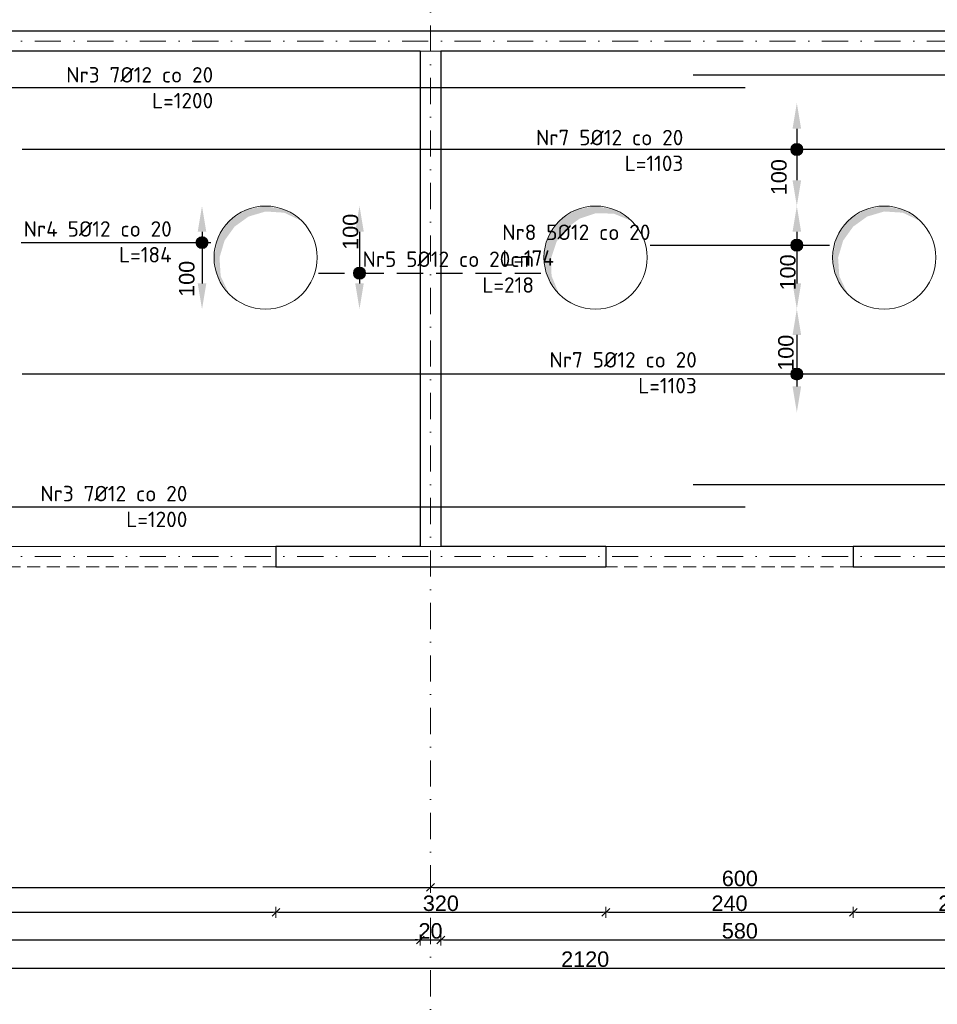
# Model space of a CAD drawing. Header units: millimetres. Extents: x -81893328 to 44149, y -26843406 to 95443303.
# Tile 42 of 100: x 28193 to 29083, y -2038 to -1084. Entities that reach past the tile are written whole.
import ezdxf

# ---------------------------------------------------------------- set-up
doc = ezdxf.new("R2010")
doc.units = ezdxf.units.MM
for name, pattern in [('CONTINOUS', [0]), ('DASHDOTX2', [50.8, 25.4, -12.7, 0, -12.7]), ('DASHED', [19.05, 12.7, -6.35]), ('DASHEDX2', [38.1, 25.4, -12.7])]:
    doc.linetypes.add(name, pattern=pattern)
for name, color, linetype, lineweight in [('aRMZ - opisy', 7, 'Continuous', 5), ('aRMZ - osie', 2, 'DASHDOTX2', 5), ('aRMZ - wymiarowanie', 4, 'Continuous', 13), ('gruba', 92, 'Continuous', 30), ('kRMZ - nadproża monolityczne', 1, 'DASHED', 5), ('kRMZ - otwory', 251, 'Continuous', 5), ('kRMZ - ściany nośne', 5, 'Continuous', 30)]:
    doc.layers.add(name, color=color, linetype=linetype, lineweight=lineweight)
doc.styles.add('1-100 2', font='arial.ttf', dxfattribs={"height": 15})
doc.styles.add('1-100 RM', font='isocpeur.ttf', dxfattribs={"height": 20})
doc.dimstyles.new('1-100', dxfattribs={"dimtxt": 15, "dimasz": 2.5, "dimexe": 1.25, "dimexo": 0.625, "dimgap": 1, "dimtad": 1, "dimdec": 0, "dimtxsty": '1-100 2', "dimblk": 'ZNACZKI', "dimcen": 2, "dimdle": 5, "dimse1": 1, "dimse2": 1, "dimclrd": 7, "dimclrt": 7, "dimadec": 0, "dimazin": 0, "dimtfac": 1, "dimtdec": 0, "dimtix": 1, "dimtmove": 1, "dimatfit": 3, "dimldrblk": 'ZNACZKI', "dimfxl": 1, "dimarcsym": 0})
doc.dimstyles.new('wymiarowanie prętów 1-100', dxfattribs={"dimtxt": 15, "dimasz": 25, "dimexe": 1.25, "dimexo": 0.625, "dimgap": 1, "dimtad": 1, "dimdec": 0, "dimtxsty": '1-100 2', "dimcen": 2, "dimdle": 5, "dimse1": 1, "dimse2": 1, "dimclrd": 7, "dimclrt": 7, "dimadec": 0, "dimazin": 0, "dimtfac": 1, "dimtdec": 0, "dimtix": 1, "dimtmove": 1, "dimatfit": 3, "dimldrblk": 'ZNACZKI', "dimfxl": 1, "dimarcsym": 0})

# ---------------------------------------------------------------- blocks, each defined once
blk = doc.blocks.new('ZNACZKI')
for p, q in [((0, 2.131), (0, -2.131)), ((1.507, 1.507), (-1.507, -1.507)), ((-2.131, 0), (2.131, 0))]:
    blk.add_line(p, q)
blk = doc.blocks.new('*D876')
at = {"layer": 'aRMZ - wymiarowanie', "color": 7, "lineweight": -2, "ltscale": 2, "transparency": 16777216}
blk.add_line((27693.94, -1925), (28588.94, -1925), dxfattribs=at)
at = {"layer": 'Defpoints', "color": 0, "ltscale": 2, "transparency": 16777216}
for p in [(27691.44, -1629.24), (28591.44, -1629.24), (28591.44, -1925)]:
    blk.add_point(p, dxfattribs=at)
at = {"layer": 'aRMZ - wymiarowanie', "color": 7, "lineweight": -2, "ltscale": 2, "transparency": 16777216, "xscale": 2.5, "yscale": 2.5, "zscale": 2.5, "rotation": 180}
blk.add_blockref('ZNACZKI', (27691.44, -1925), dxfattribs=at)
at = {"layer": 'aRMZ - wymiarowanie', "color": 7, "lineweight": -2, "ltscale": 2, "transparency": 16777216, "xscale": 2.5, "yscale": 2.5, "zscale": 2.5}
blk.add_blockref('ZNACZKI', (28591.44, -1925), dxfattribs=at)
at = {"layer": 'aRMZ - wymiarowanie', "color": 7, "ltscale": 2, "transparency": 16777216, "insert": (28141.44, -1916.34), "char_height": 15, "attachment_point": 5, "style": '1-100 2'}
blk.add_mtext('900', dxfattribs=at)
blk = doc.blocks.new('*D844')
at = {"layer": 'aRMZ - wymiarowanie', "color": 7, "lineweight": -2, "ltscale": 2, "transparency": 16777216}
blk.add_line((28593.94, -1925), (29188.94, -1925), dxfattribs=at)
at = {"layer": 'Defpoints', "color": 0, "ltscale": 2, "transparency": 16777216}
for p in [(28591.44, -1629.24), (29191.44, -1629.24), (29191.44, -1925)]:
    blk.add_point(p, dxfattribs=at)
at = {"layer": 'aRMZ - wymiarowanie', "color": 7, "lineweight": -2, "ltscale": 2, "transparency": 16777216, "xscale": 2.5, "yscale": 2.5, "zscale": 2.5, "rotation": 180}
blk.add_blockref('ZNACZKI', (28591.44, -1925), dxfattribs=at)
at = {"layer": 'aRMZ - wymiarowanie', "color": 7, "lineweight": -2, "ltscale": 2, "transparency": 16777216, "xscale": 2.5, "yscale": 2.5, "zscale": 2.5}
blk.add_blockref('ZNACZKI', (29191.44, -1925), dxfattribs=at)
at = {"layer": 'aRMZ - wymiarowanie', "color": 7, "ltscale": 2, "transparency": 16777216, "insert": (28891.44, -1916.34), "char_height": 15, "attachment_point": 5, "style": '1-100 2'}
blk.add_mtext('600', dxfattribs=at)
blk = doc.blocks.new('*D853')
at = {"layer": 'aRMZ - wymiarowanie', "color": 7, "lineweight": -2, "ltscale": 2, "transparency": 16777216}
blk.add_line((27703.94, -1975.87), (28578.94, -1975.87), dxfattribs=at)
at = {"layer": 'Defpoints', "color": 0, "ltscale": 2, "transparency": 16777216}
for p in [(27701.44, -1594.24), (28581.44, -1594.24), (28581.44, -1975.87)]:
    blk.add_point(p, dxfattribs=at)
at = {"layer": 'aRMZ - wymiarowanie', "color": 7, "lineweight": -2, "ltscale": 2, "transparency": 16777216, "xscale": 2.5, "yscale": 2.5, "zscale": 2.5, "rotation": 180}
blk.add_blockref('ZNACZKI', (27701.44, -1975.87), dxfattribs=at)
at = {"layer": 'aRMZ - wymiarowanie', "color": 7, "lineweight": -2, "ltscale": 2, "transparency": 16777216, "xscale": 2.5, "yscale": 2.5, "zscale": 2.5}
blk.add_blockref('ZNACZKI', (28581.44, -1975.87), dxfattribs=at)
at = {"layer": 'aRMZ - wymiarowanie', "color": 7, "ltscale": 2, "transparency": 16777216, "insert": (28141.44, -1967.21), "char_height": 15, "attachment_point": 5, "style": '1-100 2'}
blk.add_mtext('880', dxfattribs=at)
blk = doc.blocks.new('*D854')
at = {"layer": 'aRMZ - wymiarowanie', "color": 7, "lineweight": -2, "ltscale": 2, "transparency": 16777216}
for p, q in [((28578.94, -1975.87), (28576.44, -1975.87)), ((28581.44, -1975.87), (28601.44, -1975.87)), ((28603.94, -1975.87), (28606.44, -1975.87))]:
    blk.add_line(p, q, dxfattribs=at)
at = {"layer": 'Defpoints', "color": 0, "ltscale": 2, "transparency": 16777216}
for p in [(28581.44, -1594.24), (28601.44, -1594.24), (28601.44, -1975.87)]:
    blk.add_point(p, dxfattribs=at)
at = {"layer": 'aRMZ - wymiarowanie', "color": 7, "lineweight": -2, "ltscale": 2, "transparency": 16777216, "xscale": 2.5, "yscale": 2.5, "zscale": 2.5}
blk.add_blockref('ZNACZKI', (28581.44, -1975.87), dxfattribs=at)
at = {"layer": 'aRMZ - wymiarowanie', "color": 7, "lineweight": -2, "ltscale": 2, "transparency": 16777216, "xscale": 2.5, "yscale": 2.5, "zscale": 2.5, "rotation": 180}
blk.add_blockref('ZNACZKI', (28601.44, -1975.87), dxfattribs=at)
at = {"layer": 'aRMZ - wymiarowanie', "color": 7, "ltscale": 2, "transparency": 16777216, "insert": (28591.44, -1967.21), "char_height": 15, "attachment_point": 5, "style": '1-100 2'}
blk.add_mtext('20', dxfattribs=at)
blk = doc.blocks.new('*D855')
at = {"layer": 'aRMZ - wymiarowanie', "color": 7, "lineweight": -2, "ltscale": 2, "transparency": 16777216}
blk.add_line((28603.94, -1975.87), (29178.94, -1975.87), dxfattribs=at)
at = {"layer": 'Defpoints', "color": 0, "ltscale": 2, "transparency": 16777216}
for p in [(28601.44, -1594.24), (29181.44, -1594.24), (29181.44, -1975.87)]:
    blk.add_point(p, dxfattribs=at)
at = {"layer": 'aRMZ - wymiarowanie', "color": 7, "lineweight": -2, "ltscale": 2, "transparency": 16777216, "xscale": 2.5, "yscale": 2.5, "zscale": 2.5, "rotation": 180}
blk.add_blockref('ZNACZKI', (28601.44, -1975.87), dxfattribs=at)
at = {"layer": 'aRMZ - wymiarowanie', "color": 7, "lineweight": -2, "ltscale": 2, "transparency": 16777216, "xscale": 2.5, "yscale": 2.5, "zscale": 2.5}
blk.add_blockref('ZNACZKI', (29181.44, -1975.87), dxfattribs=at)
at = {"layer": 'aRMZ - wymiarowanie', "color": 7, "ltscale": 2, "transparency": 16777216, "insert": (28891.44, -1967.21), "char_height": 15, "attachment_point": 5, "style": '1-100 2'}
blk.add_mtext('580', dxfattribs=at)
blk = doc.blocks.new('*D859')
at = {"layer": 'aRMZ - wymiarowanie', "color": 7, "lineweight": -2, "ltscale": 2, "transparency": 16777216}
blk.add_line((27683.94, -2003.29), (29798.94, -2003.29), dxfattribs=at)
at = {"layer": 'Defpoints', "color": 0, "ltscale": 2, "transparency": 16777216}
for p in [(27681.44, -1614.24), (29801.44, -1614.24), (29801.44, -2003.29)]:
    blk.add_point(p, dxfattribs=at)
at = {"layer": 'aRMZ - wymiarowanie', "color": 7, "lineweight": -2, "ltscale": 2, "transparency": 16777216, "xscale": 2.5, "yscale": 2.5, "zscale": 2.5, "rotation": 180}
blk.add_blockref('ZNACZKI', (27681.44, -2003.29), dxfattribs=at)
at = {"layer": 'aRMZ - wymiarowanie', "color": 7, "lineweight": -2, "ltscale": 2, "transparency": 16777216, "xscale": 2.5, "yscale": 2.5, "zscale": 2.5}
blk.add_blockref('ZNACZKI', (29801.44, -2003.29), dxfattribs=at)
at = {"layer": 'aRMZ - wymiarowanie', "color": 7, "ltscale": 2, "transparency": 16777216, "insert": (28741.44, -1994.63), "char_height": 15, "attachment_point": 5, "style": '1-100 2'}
blk.add_mtext('2120', dxfattribs=at)
blk = doc.blocks.new('*D865')
at = {"layer": 'aRMZ - wymiarowanie', "color": 7, "lineweight": -2, "ltscale": 2, "transparency": 16777216}
blk.add_line((27703.94, -772.42), (28578.94, -772.42), dxfattribs=at)
at = {"layer": 'Defpoints', "color": 0, "ltscale": 2, "transparency": 16777216}
for p in [(28581.44, -772.42), (27701.44, -1114.24), (28581.44, -1114.24)]:
    blk.add_point(p, dxfattribs=at)
at = {"layer": 'aRMZ - wymiarowanie', "color": 7, "lineweight": -2, "ltscale": 2, "transparency": 16777216, "xscale": 2.5, "yscale": 2.5, "zscale": 2.5, "rotation": 180}
blk.add_blockref('ZNACZKI', (27701.44, -772.42), dxfattribs=at)
at = {"layer": 'aRMZ - wymiarowanie', "color": 7, "lineweight": -2, "ltscale": 2, "transparency": 16777216, "xscale": 2.5, "yscale": 2.5, "zscale": 2.5}
blk.add_blockref('ZNACZKI', (28581.44, -772.42), dxfattribs=at)
at = {"layer": 'aRMZ - wymiarowanie', "color": 7, "ltscale": 2, "transparency": 16777216, "insert": (28141.44, -763.76), "char_height": 15, "attachment_point": 5, "style": '1-100 2'}
blk.add_mtext('880', dxfattribs=at)
blk = doc.blocks.new('*D866')
at = {"layer": 'aRMZ - wymiarowanie', "color": 7, "lineweight": -2, "ltscale": 2, "transparency": 16777216}
for p, q in [((28578.94, -772.42), (28576.44, -772.42)), ((28581.44, -772.42), (28601.44, -772.42)), ((28603.94, -772.42), (28606.44, -772.42))]:
    blk.add_line(p, q, dxfattribs=at)
at = {"layer": 'Defpoints', "color": 0, "ltscale": 2, "transparency": 16777216}
for p in [(28601.44, -772.42), (28581.44, -1114.24), (28601.44, -1114.24)]:
    blk.add_point(p, dxfattribs=at)
at = {"layer": 'aRMZ - wymiarowanie', "color": 7, "lineweight": -2, "ltscale": 2, "transparency": 16777216, "xscale": 2.5, "yscale": 2.5, "zscale": 2.5}
blk.add_blockref('ZNACZKI', (28581.44, -772.42), dxfattribs=at)
at = {"layer": 'aRMZ - wymiarowanie', "color": 7, "lineweight": -2, "ltscale": 2, "transparency": 16777216, "xscale": 2.5, "yscale": 2.5, "zscale": 2.5, "rotation": 180}
blk.add_blockref('ZNACZKI', (28601.44, -772.42), dxfattribs=at)
at = {"layer": 'aRMZ - wymiarowanie', "color": 7, "ltscale": 2, "transparency": 16777216, "insert": (28591.44, -763.76), "char_height": 15, "attachment_point": 5, "style": '1-100 2'}
blk.add_mtext('20', dxfattribs=at)
blk = doc.blocks.new('*D867')
at = {"layer": 'aRMZ - wymiarowanie', "color": 7, "lineweight": -2, "ltscale": 2, "transparency": 16777216}
blk.add_line((28603.94, -772.42), (29178.94, -772.42), dxfattribs=at)
at = {"layer": 'Defpoints', "color": 0, "ltscale": 2, "transparency": 16777216}
for p in [(29181.44, -772.42), (28601.44, -1114.24), (29181.44, -1114.24)]:
    blk.add_point(p, dxfattribs=at)
at = {"layer": 'aRMZ - wymiarowanie', "color": 7, "lineweight": -2, "ltscale": 2, "transparency": 16777216, "xscale": 2.5, "yscale": 2.5, "zscale": 2.5, "rotation": 180}
blk.add_blockref('ZNACZKI', (28601.44, -772.42), dxfattribs=at)
at = {"layer": 'aRMZ - wymiarowanie', "color": 7, "lineweight": -2, "ltscale": 2, "transparency": 16777216, "xscale": 2.5, "yscale": 2.5, "zscale": 2.5}
blk.add_blockref('ZNACZKI', (29181.44, -772.42), dxfattribs=at)
at = {"layer": 'aRMZ - wymiarowanie', "color": 7, "ltscale": 2, "transparency": 16777216, "insert": (28891.44, -763.76), "char_height": 15, "attachment_point": 5, "style": '1-100 2'}
blk.add_mtext('580', dxfattribs=at)
blk = doc.blocks.new('*D871')
at = {"layer": 'aRMZ - wymiarowanie', "color": 7, "lineweight": -2, "ltscale": 2, "transparency": 16777216}
blk.add_line((27683.94, -744.81), (29798.94, -744.81), dxfattribs=at)
at = {"layer": 'Defpoints', "color": 0, "ltscale": 2, "transparency": 16777216}
for p in [(29801.44, -744.81), (27681.44, -1094.24), (29801.44, -1094.24)]:
    blk.add_point(p, dxfattribs=at)
at = {"layer": 'aRMZ - wymiarowanie', "color": 7, "lineweight": -2, "ltscale": 2, "transparency": 16777216, "xscale": 2.5, "yscale": 2.5, "zscale": 2.5, "rotation": 180}
blk.add_blockref('ZNACZKI', (27681.44, -744.81), dxfattribs=at)
at = {"layer": 'aRMZ - wymiarowanie', "color": 7, "lineweight": -2, "ltscale": 2, "transparency": 16777216, "xscale": 2.5, "yscale": 2.5, "zscale": 2.5}
blk.add_blockref('ZNACZKI', (29801.44, -744.81), dxfattribs=at)
at = {"layer": 'aRMZ - wymiarowanie', "color": 7, "ltscale": 2, "transparency": 16777216, "insert": (28741.44, -736.16), "char_height": 15, "attachment_point": 5, "style": '1-100 2'}
blk.add_mtext('2120', dxfattribs=at)
blk = doc.blocks.new('*D880')
at = {"layer": 'aRMZ - wymiarowanie', "color": 7, "lineweight": -2, "ltscale": 2, "transparency": 16777216}
blk.add_line((27843.94, -1949.09), (28438.94, -1949.09), dxfattribs=at)
at = {"layer": 'Defpoints', "color": 0, "ltscale": 2, "transparency": 16777216}
for p in [(27841.44, -1614.24), (28441.44, -1614.24), (28441.44, -1949.09)]:
    blk.add_point(p, dxfattribs=at)
at = {"layer": 'aRMZ - wymiarowanie', "color": 7, "lineweight": -2, "ltscale": 2, "transparency": 16777216, "xscale": 2.5, "yscale": 2.5, "zscale": 2.5, "rotation": 180}
blk.add_blockref('ZNACZKI', (27841.44, -1949.09), dxfattribs=at)
at = {"layer": 'aRMZ - wymiarowanie', "color": 7, "lineweight": -2, "ltscale": 2, "transparency": 16777216, "xscale": 2.5, "yscale": 2.5, "zscale": 2.5}
blk.add_blockref('ZNACZKI', (28441.44, -1949.09), dxfattribs=at)
at = {"layer": 'aRMZ - wymiarowanie', "color": 7, "ltscale": 2, "transparency": 16777216, "insert": (28141.44, -1940.44), "char_height": 15, "attachment_point": 5, "style": '1-100 2'}
blk.add_mtext('600', dxfattribs=at)
blk = doc.blocks.new('*D881')
at = {"layer": 'aRMZ - wymiarowanie', "color": 7, "lineweight": -2, "ltscale": 2, "transparency": 16777216}
blk.add_line((28443.94, -1949.09), (28758.94, -1949.09), dxfattribs=at)
at = {"layer": 'Defpoints', "color": 0, "ltscale": 2, "transparency": 16777216}
for p in [(28441.44, -1614.24), (28761.44, -1614.24), (28761.44, -1949.09)]:
    blk.add_point(p, dxfattribs=at)
at = {"layer": 'aRMZ - wymiarowanie', "color": 7, "lineweight": -2, "ltscale": 2, "transparency": 16777216, "xscale": 2.5, "yscale": 2.5, "zscale": 2.5, "rotation": 180}
blk.add_blockref('ZNACZKI', (28441.44, -1949.09), dxfattribs=at)
at = {"layer": 'aRMZ - wymiarowanie', "color": 7, "lineweight": -2, "ltscale": 2, "transparency": 16777216, "xscale": 2.5, "yscale": 2.5, "zscale": 2.5}
blk.add_blockref('ZNACZKI', (28761.44, -1949.09), dxfattribs=at)
at = {"layer": 'aRMZ - wymiarowanie', "color": 7, "ltscale": 2, "transparency": 16777216, "insert": (28601.44, -1940.43), "char_height": 15, "attachment_point": 5, "style": '1-100 2'}
blk.add_mtext('320', dxfattribs=at)
blk = doc.blocks.new('*D882')
at = {"layer": 'aRMZ - wymiarowanie', "color": 7, "lineweight": -2, "ltscale": 2, "transparency": 16777216}
blk.add_line((28763.94, -1949.09), (28998.94, -1949.09), dxfattribs=at)
at = {"layer": 'Defpoints', "color": 0, "ltscale": 2, "transparency": 16777216}
for p in [(28761.44, -1614.24), (29001.44, -1614.24), (29001.44, -1949.09)]:
    blk.add_point(p, dxfattribs=at)
at = {"layer": 'aRMZ - wymiarowanie', "color": 7, "lineweight": -2, "ltscale": 2, "transparency": 16777216, "xscale": 2.5, "yscale": 2.5, "zscale": 2.5, "rotation": 180}
blk.add_blockref('ZNACZKI', (28761.44, -1949.09), dxfattribs=at)
at = {"layer": 'aRMZ - wymiarowanie', "color": 7, "lineweight": -2, "ltscale": 2, "transparency": 16777216, "xscale": 2.5, "yscale": 2.5, "zscale": 2.5}
blk.add_blockref('ZNACZKI', (29001.44, -1949.09), dxfattribs=at)
at = {"layer": 'aRMZ - wymiarowanie', "color": 7, "ltscale": 2, "transparency": 16777216, "insert": (28881.44, -1940.44), "char_height": 15, "attachment_point": 5, "style": '1-100 2'}
blk.add_mtext('240', dxfattribs=at)
blk = doc.blocks.new('*D883')
at = {"layer": 'aRMZ - wymiarowanie', "color": 7, "lineweight": -2, "ltscale": 2, "transparency": 16777216}
blk.add_line((29003.94, -1949.09), (29198.94, -1949.09), dxfattribs=at)
at = {"layer": 'Defpoints', "color": 0, "ltscale": 2, "transparency": 16777216}
for p in [(29001.44, -1614.24), (29201.44, -1614.24), (29201.44, -1949.09)]:
    blk.add_point(p, dxfattribs=at)
at = {"layer": 'aRMZ - wymiarowanie', "color": 7, "lineweight": -2, "ltscale": 2, "transparency": 16777216, "xscale": 2.5, "yscale": 2.5, "zscale": 2.5, "rotation": 180}
blk.add_blockref('ZNACZKI', (29001.44, -1949.09), dxfattribs=at)
at = {"layer": 'aRMZ - wymiarowanie', "color": 7, "lineweight": -2, "ltscale": 2, "transparency": 16777216, "xscale": 2.5, "yscale": 2.5, "zscale": 2.5}
blk.add_blockref('ZNACZKI', (29201.44, -1949.09), dxfattribs=at)
at = {"layer": 'aRMZ - wymiarowanie', "color": 7, "ltscale": 2, "transparency": 16777216, "insert": (29101.44, -1940.44), "char_height": 15, "attachment_point": 5, "style": '1-100 2'}
blk.add_mtext('200', dxfattribs=at)
blk = doc.blocks.new('*D966')
at = {"layer": 'aRMZ - wymiarowanie', "color": 7, "lineweight": -2, "ltscale": 2, "transparency": 16777216}
blk.add_line((28369.79, -1289.24), (28369.79, -1339.24), dxfattribs=at)
at = {"layer": 'aRMZ - wymiarowanie', "color": 7, "ltscale": 2, "transparency": 16777216}
for points in [[(28365.62, -1289.24), (28373.95, -1289.24), (28369.79, -1264.24)], [(28365.62, -1339.24), (28373.95, -1339.24), (28369.79, -1364.24)]]:
    blk.add_solid(points, dxfattribs=at)
at = {"layer": 'Defpoints', "color": 0, "ltscale": 2, "transparency": 16777216}
for p in [(28431.44, -1264.24), (28369.79, -1364.24), (28431.44, -1364.24)]:
    blk.add_point(p, dxfattribs=at)
at = {"layer": 'aRMZ - wymiarowanie', "color": 7, "ltscale": 2, "transparency": 16777216, "insert": (28355.06, -1334.86), "char_height": 15, "attachment_point": 5, "rotation": 90, "style": '1-100 2'}
blk.add_mtext('100', dxfattribs=at)
blk = doc.blocks.new('*D967')
at = {"layer": 'aRMZ - wymiarowanie', "color": 7, "lineweight": -2, "ltscale": 2, "transparency": 16777216}
blk.add_line((28522.53, -1289.24), (28522.53, -1339.24), dxfattribs=at)
at = {"layer": 'aRMZ - wymiarowanie', "color": 7, "ltscale": 2, "transparency": 16777216}
for points in [[(28518.37, -1289.24), (28526.7, -1289.24), (28522.53, -1264.24)], [(28518.37, -1339.24), (28526.7, -1339.24), (28522.53, -1364.24)]]:
    blk.add_solid(points, dxfattribs=at)
at = {"layer": 'Defpoints', "color": 0, "ltscale": 2, "transparency": 16777216}
for p in [(28431.44, -1264.24), (28431.44, -1364.24), (28522.53, -1364.24)]:
    blk.add_point(p, dxfattribs=at)
at = {"layer": 'aRMZ - wymiarowanie', "color": 7, "ltscale": 2, "transparency": 16777216, "insert": (28513.88, -1289.24), "char_height": 15, "attachment_point": 5, "rotation": 90, "style": '1-100 2'}
blk.add_mtext('100', dxfattribs=at)
blk = doc.blocks.new('*D968')
at = {"layer": 'aRMZ - wymiarowanie', "color": 7, "lineweight": -2, "ltscale": 2, "transparency": 16777216}
blk.add_line((28946.71, -1289.24), (28946.71, -1339.24), dxfattribs=at)
at = {"layer": 'aRMZ - wymiarowanie', "color": 7, "ltscale": 2, "transparency": 16777216}
for points in [[(28942.55, -1289.24), (28950.88, -1289.24), (28946.71, -1264.24)], [(28942.55, -1339.24), (28950.88, -1339.24), (28946.71, -1364.24)]]:
    blk.add_solid(points, dxfattribs=at)
at = {"layer": 'Defpoints', "color": 0, "ltscale": 2, "transparency": 16777216}
for p in [(29031.44, -1264.24), (28946.71, -1364.24), (29031.44, -1364.24)]:
    blk.add_point(p, dxfattribs=at)
at = {"layer": 'aRMZ - wymiarowanie', "color": 7, "ltscale": 2, "transparency": 16777216, "insert": (28938.05, -1328.61), "char_height": 15, "attachment_point": 5, "rotation": 90, "style": '1-100 2'}
blk.add_mtext('100', dxfattribs=at)
blk = doc.blocks.new('*D988')
at = {"layer": 'aRMZ - wymiarowanie', "color": 7, "lineweight": -2, "ltscale": 2, "transparency": 16777216}
blk.add_line((28946.71, -1189.24), (28946.71, -1239.24), dxfattribs=at)
at = {"layer": 'aRMZ - wymiarowanie', "color": 7, "ltscale": 2, "transparency": 16777216}
for points in [[(28942.55, -1189.24), (28950.88, -1189.24), (28946.71, -1164.24)], [(28942.55, -1239.24), (28950.88, -1239.24), (28946.71, -1264.24)]]:
    blk.add_solid(points, dxfattribs=at)
at = {"layer": 'Defpoints', "color": 0, "ltscale": 2, "transparency": 16777216}
for p in [(29351.44, -1164.24), (28946.71, -1264.24), (29031.44, -1264.24)]:
    blk.add_point(p, dxfattribs=at)
at = {"layer": 'aRMZ - wymiarowanie', "color": 7, "ltscale": 2, "transparency": 16777216, "insert": (28929.4, -1236.26), "char_height": 15, "attachment_point": 5, "rotation": 90, "style": '1-100 2'}
blk.add_mtext('100', dxfattribs=at)
blk = doc.blocks.new('*D989')
at = {"layer": 'aRMZ - wymiarowanie', "color": 7, "lineweight": -2, "ltscale": 2, "transparency": 16777216}
blk.add_line((28946.71, -1389.24), (28946.71, -1439.24), dxfattribs=at)
at = {"layer": 'aRMZ - wymiarowanie', "color": 7, "ltscale": 2, "transparency": 16777216}
for points in [[(28942.55, -1389.24), (28950.88, -1389.24), (28946.71, -1364.24)], [(28942.55, -1439.24), (28950.88, -1439.24), (28946.71, -1464.24)]]:
    blk.add_solid(points, dxfattribs=at)
at = {"layer": 'Defpoints', "color": 0, "ltscale": 2, "transparency": 16777216}
for p in [(28751.44, -1364.24), (28946.71, -1464.24), (29352.76, -1464.24)]:
    blk.add_point(p, dxfattribs=at)
at = {"layer": 'aRMZ - wymiarowanie', "color": 7, "ltscale": 2, "transparency": 16777216, "insert": (28936.19, -1406.53), "char_height": 15, "attachment_point": 5, "rotation": 90, "style": '1-100 2'}
blk.add_mtext('100', dxfattribs=at)

msp = doc.modelspace()

# ---------------------------------------------------------------- hatches: boundary and pattern name
at = {"layer": 'aRMZ - opisy'}
h = msp.add_hatch(color=256, dxfattribs=at)
h.dxf.hatch_style = 1
edge = h.paths.add_edge_path()
edge.add_arc((28946.7134, -1209.371), 5.8621, 0, 360)
h = msp.add_hatch(color=256, dxfattribs=at)
h.dxf.hatch_style = 1
edge = h.paths.add_edge_path()
edge.add_arc((28369.7872, -1299.7311), 5.8621, 0, 360)
h = msp.add_hatch(color=256, dxfattribs=at)
h.dxf.hatch_style = 1
edge = h.paths.add_edge_path()
edge.add_arc((28946.7134, -1302.1563), 5.8621, 0, 360)
h = msp.add_hatch(color=256, dxfattribs=at)
h.dxf.hatch_style = 1
edge = h.paths.add_edge_path()
edge.add_arc((28522.5346, -1329.4134), 5.8621, 0, 360)
h = msp.add_hatch(color=256, dxfattribs=at)
h.dxf.hatch_style = 1
edge = h.paths.add_edge_path()
edge.add_arc((28946.7134, -1427.1993), 5.8621, 0, 360)
at = {"layer": 'kRMZ - otwory'}
for points in [[(28466.7943, -1278.8872), (28450.5731, -1268.0486), (28431.439, -1264.2425), (28412.3048, -1268.0486), (28396.0836, -1278.8872), (28385.245, -1295.1084), (28381.439, -1314.2425), (28385.245, -1333.3767), (28396.0836, -1349.5979), (28387.8966, -1332.2784), (28386.7423, -1314.2425), (28391.6466, -1297.76), (28401.3869, -1284.1905), (28414.9564, -1274.4502), (28431.439, -1269.5458), (28449.4748, -1270.7002)], [(28466.7943, -1278.8872), (28450.5731, -1268.0486), (28431.439, -1264.2425), (28412.3048, -1268.0486), (28396.0836, -1278.8872), (28385.245, -1295.1084), (28381.439, -1314.2425), (28385.245, -1333.3767), (28396.0836, -1349.5979), (28387.8966, -1332.2784), (28386.7423, -1314.2425), (28391.6466, -1297.76), (28401.3869, -1284.1905), (28414.9564, -1274.4502), (28431.439, -1269.5458), (28449.4748, -1270.7002)], [(28786.7943, -1278.8872), (28770.5731, -1268.0486), (28751.439, -1264.2425), (28732.3048, -1268.0486), (28716.0836, -1278.8872), (28705.245, -1295.1084), (28701.439, -1314.2425), (28705.245, -1333.3767), (28716.0836, -1349.5979), (28708.7805, -1331.9122), (28708.51, -1314.2425), (28713.7805, -1298.6439), (28723.1547, -1285.9583), (28735.8403, -1276.5841), (28751.439, -1271.3136), (28769.1087, -1271.5841)], [(28786.7943, -1278.8872), (28770.5731, -1268.0486), (28751.439, -1264.2425), (28732.3048, -1268.0486), (28716.0836, -1278.8872), (28705.245, -1295.1084), (28701.439, -1314.2425), (28705.245, -1333.3767), (28716.0836, -1349.5979), (28708.7805, -1331.9122), (28708.51, -1314.2425), (28713.7805, -1298.6439), (28723.1547, -1285.9583), (28735.8403, -1276.5841), (28751.439, -1271.3136), (28769.1087, -1271.5841)], [(29066.7943, -1278.8872), (29050.5731, -1268.0486), (29031.439, -1264.2425), (29012.3048, -1268.0486), (28996.0836, -1278.8872), (28985.245, -1295.1084), (28981.439, -1314.2425), (28985.245, -1333.3767), (28996.0836, -1349.5979), (28987.8966, -1332.2784), (28986.7423, -1314.2425), (28991.6466, -1297.76), (29001.3869, -1284.1905), (29014.9564, -1274.4502), (29031.439, -1269.5458), (29049.4748, -1270.7002)], [(29066.7943, -1278.8872), (29050.5731, -1268.0486), (29031.439, -1264.2425), (29012.3048, -1268.0486), (28996.0836, -1278.8872), (28985.245, -1295.1084), (28981.439, -1314.2425), (28985.245, -1333.3767), (28996.0836, -1349.5979), (28987.8966, -1332.2784), (28986.7423, -1314.2425), (28991.6466, -1297.76), (29001.3869, -1284.1905), (29014.9564, -1274.4502), (29031.439, -1269.5458), (29049.4748, -1270.7002)]]:
    msp.add_hatch(color=256, dxfattribs=at).paths.add_polyline_path(points)

# ---------------------------------------------------------------- linework, layer by layer
at = {"layer": 'aRMZ - opisy'}
for centre in [(28946.7134, -1209.371), (28369.7872, -1299.7311), (28946.7134, -1302.1563), (28522.5346, -1329.4134), (28946.7134, -1427.1993)]:
    msp.add_circle(centre, 5.8621, dxfattribs=at)
at = {"layer": 'aRMZ - osie'}
for p, q in [((28591.439, -631.0521), (28591.439, -2173.9572)), ((27138.6771, -1104.2425), (30536.7437, -1104.2425)), ((27138.6771, -1604.2425), (30536.7437, -1604.2425))]:
    msp.add_line(p, q, dxfattribs=at)
at = {"layer": 'aRMZ - wymiarowanie', "ltscale": 2}
msp.add_lwpolyline([(27701.439, -1594.2425), (29781.439, -1594.2425), (29781.439, -1114.2425), (27701.439, -1114.2425)], close=True, dxfattribs=at)
at = {"layer": 'gruba', "color": 2, "linetype": 'CONTINOUS'}
for p, q in [((28846.2528, -1137.0498), (29786.339, -1137.0498)), ((27696.539, -1149.4718), (28896.539, -1149.4718)), ((28846.2528, -1534.2425), (29786.339, -1534.2425)), ((27696.539, -1555.901), (28896.539, -1555.901))]:
    msp.add_line(p, q, dxfattribs=at)
for points in [[(29298.39, -1209.371), (28195.439, -1209.371)], [(28194.439, -1299.7311), (28378.39, -1299.7311)], [(28804.4879, -1302.1563), (28978.39, -1302.1563)], [(29298.39, -1427.1993), (28195.439, -1427.1993)]]:
    msp.add_lwpolyline(points, dxfattribs=at)
at = {"layer": 'gruba', "color": 2, "linetype": 'DASHEDX2'}
msp.add_polyline3d([(28482.6097, -1329.4134, 0), (28700.2682, -1329.4134, 0)], dxfattribs=at)
at = {"layer": 'kRMZ - nadproża monolityczne'}
for points in [[(27841.439, -1594.2425), (28441.439, -1594.2425)], [(28761.439, -1594.2425), (29001.439, -1594.2425)], [(28441.439, -1614.2425), (27841.439, -1614.2425)], [(29001.439, -1614.2425), (28761.439, -1614.2425)]]:
    msp.add_lwpolyline(points, dxfattribs=at)
at = {"layer": 'kRMZ - otwory'}
for centre in [(28431.439, -1314.2425), (28431.439, -1314.2425), (28751.439, -1314.2425), (28751.439, -1314.2425), (29031.439, -1314.2425), (29031.439, -1314.2425)]:
    msp.add_circle(centre, 50, dxfattribs=at)
at = {"layer": 'kRMZ - ściany nośne'}
for p, q in [((27681.439, -1094.2425), (29801.439, -1094.2425)), ((28581.439, -1114.2425), (27701.439, -1114.2425)), ((28581.439, -1114.2425), (28581.439, -1594.2425)), ((29181.439, -1114.2425), (28601.439, -1114.2425)), ((28601.439, -1114.2425), (28601.439, -1594.2425)), ((28581.439, -1594.2425), (28441.439, -1594.2425)), ((28441.439, -1594.2425), (28441.439, -1614.2425)), ((28761.439, -1594.2425), (28601.439, -1594.2425)), ((28761.439, -1594.2425), (28761.439, -1614.2425)), ((29181.439, -1594.2425), (29001.439, -1594.2425)), ((29001.439, -1594.2425), (29001.439, -1614.2425)), ((28441.439, -1614.2425), (28761.439, -1614.2425)), ((29001.439, -1614.2425), (29201.439, -1614.2425))]:
    msp.add_line(p, q, dxfattribs=at)

# ---------------------------------------------------------------- texts
at = {"layer": 'aRMZ - opisy', "char_height": 15, "attachment_point": 3, "style": '1-100 RM'}
for s, insert in [('\\pxqr;Nr3 7%%C12 co 20\\PL=1200', (28380.6291, -1129.5254)), ('Nr7 5%%C12 co 20\\P\\pxqr;L=1103', (28836.6017, -1190.3603)), ('\\pxqr;Nr4 5%%C12 co 20\\PL=184', (28340.4223, -1278.9727)), ('\\pxql;Nr8 5%%C12 co 20\\PL=174', (28804.6798, -1282.2028)), ('\\pxqr;Nr5 5%%C12 co 20cm \\PL=218', (28691.7923, -1308.3289)), ('Nr7 5%%C12 co 20\\P\\pxqr;L=1103', (28849.6927, -1405.8932)), ('\\pxqr;Nr3 7%%C12 co 20\\PL=1200', (28355.5561, -1535.6029))]:
    msp.add_mtext(s, dxfattribs=dict(at, insert=insert))

# ---------------------------------------------------------------- dimensions: what is measured, and where the dimension line sits
at = {"layer": 'aRMZ - wymiarowanie', "color": 1, "ltscale": 2}
for base, p1, p2, picture, middle in [((29801.439, -744.8139), (27681.439, -1094.2425), (29801.439, -1094.2425), '*D871', (28741.439, -736.1553)), ((28581.439, -772.4215), (27701.439, -1114.2425), (28581.439, -1114.2425), '*D865', (28141.439, -763.7629)), ((28601.439, -772.4215), (28581.439, -1114.2425), (28601.439, -1114.2425), '*D866', (28591.439, -763.7629)), ((29181.439, -772.4215), (28601.439, -1114.2425), (29181.439, -1114.2425), '*D867', (28891.439, -763.7629)), ((28581.439, -1975.8723), (27701.439, -1594.2425), (28581.439, -1594.2425), '*D853', (28141.439, -1967.2137)), ((28601.439, -1975.8723), (28581.439, -1594.2425), (28601.439, -1594.2425), '*D854', (28591.439, -1967.2137)), ((29181.439, -1975.8723), (28601.439, -1594.2425), (29181.439, -1594.2425), '*D855', (28891.439, -1967.2137)), ((29801.439, -2003.2869), (27681.439, -1614.2425), (29801.439, -1614.2425), '*D859', (28741.439, -1994.6283)), ((28441.439, -1949.0945), (27841.439, -1614.2425), (28441.439, -1614.2425), '*D880', (28141.439, -1940.4359)), ((28761.439, -1949.0945), (28441.439, -1614.2425), (28761.439, -1614.2425), '*D881', (28601.439, -1940.4307)), ((29001.439, -1949.0945), (28761.439, -1614.2425), (29001.439, -1614.2425), '*D882', (28881.439, -1940.4359)), ((29201.439, -1949.0945), (29001.439, -1614.2425), (29201.439, -1614.2425), '*D883', (29101.439, -1940.4359)), ((28591.439, -1924.9994), (27691.439, -1629.2425), (28591.439, -1629.2425), '*D876', (28141.439, -1916.3408)), ((29191.439, -1924.9994), (28591.439, -1629.2425), (29191.439, -1629.2425), '*D844', (28891.439, -1916.3408))]:
    dim = msp.add_linear_dim(base=base, p1=p1, p2=p2, dimstyle='1-100', dxfattribs=at)
    dim.commit()
    dim.dimension.update_dxf_attribs({"geometry": picture, "text_midpoint": middle})
at = {"layer": 'aRMZ - wymiarowanie', "ltscale": 2}
for base, p1, p2, picture, middle in [((28946.7134, -1264.2425), (29351.439, -1164.2425), (29031.439, -1264.2425), '*D988', (28938.0548, -1236.2565)), ((28369.7872, -1364.2425), (28431.439, -1264.2425), (28431.439, -1364.2425), '*D966', (28363.7204, -1334.8613)), ((28522.5346, -1364.2425), (28431.439, -1264.2425), (28431.439, -1364.2425), '*D967', (28522.5346, -1289.2425)), ((28946.7134, -1364.2425), (29031.439, -1264.2425), (29031.439, -1364.2425), '*D968', (28946.7134, -1328.6067)), ((28946.7134, -1464.2425), (28751.439, -1364.2425), (29352.7556, -1464.2425), '*D989', (28944.847, -1406.5276))]:
    dim = msp.add_linear_dim(base=base, p1=p1, p2=p2, angle=90, dimstyle='wymiarowanie prętów 1-100', dxfattribs=at)
    dim.commit()
    dim.dimension.update_dxf_attribs({"geometry": picture, "text_midpoint": middle, "dimtype": 160})

doc.saveas('drawing.dxf')
